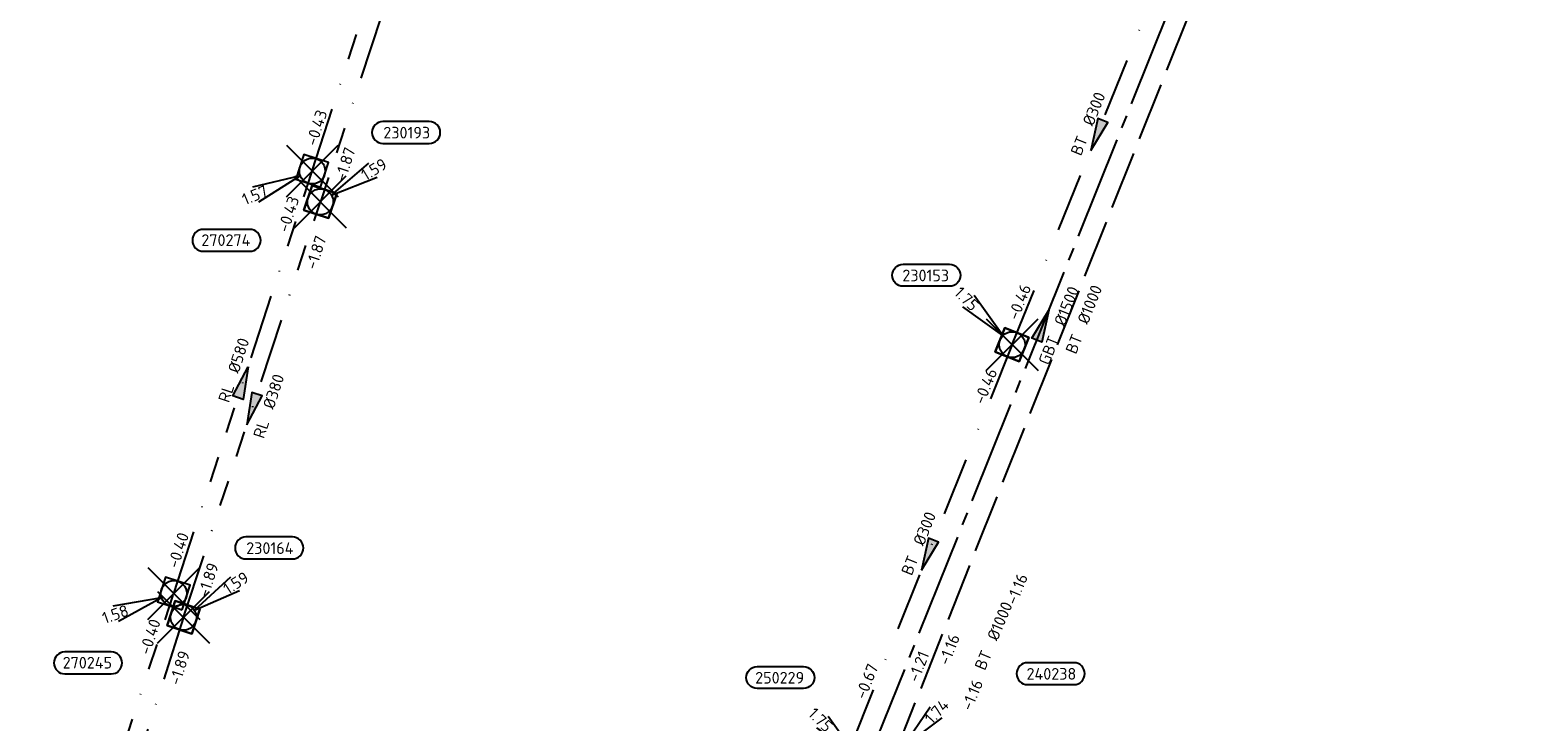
# Model space of a CAD drawing. Header units: metres. Extents: x 153343 to 157271, y 461673 to 467005.
# Tile 34 of 191: x 153484 to 153658, y 464193 to 464273. Entities that reach past the tile are written whole.
import ezdxf
from ezdxf.enums import TextEntityAlignment as Align

# ---------------------------------------------------------------- set-up
doc = ezdxf.new("R2010")
doc.units = ezdxf.units.M
doc.header["$LTSCALE"] = 0.75
doc.header["$PDMODE"] = 3
doc.header["$PDSIZE"] = 3
for name, pattern in [('RI-GWA_BETON', [22, 16, -2, 2, -2]), ('RI-HWA_BETON', [11.4, 9, -2.4]), ('RI-RELINEN', [38, 10, -4, 0, -4, 4, -4, 4, -4, 0, -4]), ('RI-VWA_BETON', [19, 9, -5, 0, -5])]:
    doc.linetypes.add(name, pattern=pattern)
doc.layers.get('0').update_dxf_attribs({"lineweight": 25})
doc.layers.get('defpoints').update_dxf_attribs({"lineweight": 25})
for name, color, linetype, lineweight in [('B-OI-RI-GWA_PUTNUMMER-S @ 0.75', 11, 'Continuous', 25), ('B-OI-RI-GWA_STROOMRICHTING-S @ 0.75', 11, 'Continuous', 25), ('B-OI-RI-HWA_RIOOLPUT_INSPECTIEPUT-S', 151, 'Continuous', 25), ('B-OI-RI-HWA_STROOMRICHTING-S @ 0.75', 151, 'Continuous', 25), ('B-OI-RI-VWA_RIOOLPUT_INSPECTIEPUT_BETON-S', 33, 'Continuous', 25), ('B-OI-RI-VWA_STROOMRICHTING-S @ 0.75', 33, 'Continuous', 25)]:
    doc.layers.add(name, color=color, linetype=linetype, lineweight=lineweight)
for name, color, linetype in [('B-OI-RI-GWA_TRANSPORTLEIDING_GEWAPEND BETON_1500-G', 11, 'RI-GWA_BETON'), ('B-OI-RI-HWA_PUTNUMMER-S @ 0.75', 151, 'Continuous'), ('B-OI-RI-HWA_TRANSPORTLEIDING_B+RELINED_580-G', 151, 'RI-RELINEN'), ('B-OI-RI-HWA_TRANSPORTLEIDING_BETON_1000-G', 151, 'RI-HWA_BETON'), ('B-OI-RI-VWA_PUTNUMMER-S @ 0.75', 33, 'Continuous'), ('B-OI-RI-VWA_TRANSPORTLEIDING_B+RELINED_380-G', 33, 'RI-RELINEN'), ('B-OI-RI-VWA_TRANSPORTLEIDING_BETON_300-G', 33, 'RI-VWA_BETON')]:
    doc.layers.add(name, color=color, linetype=linetype)
doc.layers.add('inspectieput', color=7, linetype='Continuous', plot=False)
doc.styles.add('NLCS-ISO', font='isocpeur.ttf')

# ---------------------------------------------------------------- blocks, each defined once
blk = doc.blocks.new('*U2189')
at = {"ltscale": 0.1}
blk.add_hatch(color=256, dxfattribs=at).paths.add_polyline_path([(2.5, 0), (-2.5, -0.83), (-2.5, 0.83)])
at = {"ltscale": 0.1, "flags": 128}
blk.add_lwpolyline([(2.5, 0), (-2.5, -0.83), (-2.5, 0.83)], close=True, dxfattribs=at)
at = {"ltscale": 0.1, "style": 'NLCS-ISO'}
for tag, p in [('BOBL', (-24.17, 0)), ('MAT', (-1, 0.5))]:
    blk.add_attdef(tag, text='', height=1.8, dxfattribs=at).set_placement(p, align=Align.BOTTOM_RIGHT)
for tag, p in [('DIA', (1, 0.5)), ('BOBR', (23.22, -0.01))]:
    blk.add_attdef(tag, text='', height=1.8, dxfattribs=at).set_placement(p, align=Align.BOTTOM_LEFT)
at = {"layer": 'defpoints', "ltscale": 0.1, "style": 'NLCS-ISO', "flags": 1}
blk.add_attdef('JVA', text='', height=1.8, dxfattribs=at).set_placement((0, -1), align=Align.TOP_CENTER)
blk = doc.blocks.new('*U2183')
at = {"ltscale": 0.1}
blk.add_hatch(color=256, dxfattribs=at).paths.add_polyline_path([(2.5, 0), (-2.5, -0.83), (-2.5, 0.83)])
at = {"ltscale": 0.1, "flags": 128}
blk.add_lwpolyline([(2.5, 0), (-2.5, -0.83), (-2.5, 0.83)], close=True, dxfattribs=at)
at = {"ltscale": 0.1, "style": 'NLCS-ISO'}
for tag, p in [('BOBL', (-24.96, 0)), ('MAT', (-1, 0.5))]:
    blk.add_attdef(tag, text='', height=1.8, dxfattribs=at).set_placement(p, align=Align.BOTTOM_RIGHT)
for tag, p in [('DIA', (1, 0.5)), ('BOBR', (24.01, -0.01))]:
    blk.add_attdef(tag, text='', height=1.8, dxfattribs=at).set_placement(p, align=Align.BOTTOM_LEFT)
at = {"layer": 'defpoints', "ltscale": 0.1, "style": 'NLCS-ISO', "flags": 1}
blk.add_attdef('JVA', text='', height=1.8, dxfattribs=at).set_placement((0, -1), align=Align.TOP_CENTER)
blk = doc.blocks.new('*U2187')
at = {"ltscale": 0.1, "style": 'NLCS-ISO'}
for tag, p in [('BOBL', (-24.99, 0)), ('MAT', (-1, 0.5))]:
    blk.add_attdef(tag, text='', height=1.8, dxfattribs=at).set_placement(p, align=Align.BOTTOM_RIGHT)
for tag, p in [('DIA', (1, 0.5)), ('BOBR', (24.05, -0.01))]:
    blk.add_attdef(tag, text='', height=1.8, dxfattribs=at).set_placement(p, align=Align.BOTTOM_LEFT)
at = {"layer": 'defpoints', "ltscale": 0.1, "style": 'NLCS-ISO', "flags": 1}
blk.add_attdef('JVA', text='', height=1.8, dxfattribs=at).set_placement((0, -1), align=Align.TOP_CENTER)
blk = doc.blocks.new('*U2171')
at = {"ltscale": 0.1}
blk.add_hatch(color=256, dxfattribs=at).paths.add_polyline_path([(2.5, 0), (-2.5, -0.83), (-2.5, 0.83)])
at = {"ltscale": 0.1, "flags": 128}
blk.add_lwpolyline([(2.5, 0), (-2.5, -0.83), (-2.5, 0.83)], close=True, dxfattribs=at)
at = {"ltscale": 0.1, "style": 'NLCS-ISO'}
for tag, p in [('BOBL', (-53.61, -3.24)), ('MAT', (-1, -3.74))]:
    blk.add_attdef(tag, text='', height=1.8, dxfattribs=at).set_placement(p, align=Align.BOTTOM_RIGHT)
for tag, p in [('DIA', (1, -3.74)), ('BOBR', (62.92, -3.2))]:
    blk.add_attdef(tag, text='', height=1.8, dxfattribs=at).set_placement(p, align=Align.BOTTOM_LEFT)
at = {"layer": 'defpoints', "ltscale": 0.1, "style": 'NLCS-ISO', "flags": 1}
blk.add_attdef('JVA', text='', height=1.8, dxfattribs=at).set_placement((0, -1), align=Align.TOP_CENTER)
blk = doc.blocks.new('*U2161')
at = {"ltscale": 0.1}
blk.add_hatch(color=256, dxfattribs=at).paths.add_polyline_path([(-2.5, 0), (2.5, -0.83), (2.5, 0.83)])
at = {"ltscale": 0.1, "flags": 128}
blk.add_lwpolyline([(-2.5, 0), (2.5, -0.83), (2.5, 0.83)], close=True, dxfattribs=at)
at = {"ltscale": 0.1, "style": 'NLCS-ISO'}
for tag, p in [('BOBL', (-71.4, 0)), ('MAT', (-1, 0.5))]:
    blk.add_attdef(tag, text='', height=1.8, dxfattribs=at).set_placement(p, align=Align.BOTTOM_RIGHT)
for tag, p in [('DIA', (1, 0.5)), ('BOBR', (70.45, -0.04))]:
    blk.add_attdef(tag, text='', height=1.8, dxfattribs=at).set_placement(p, align=Align.BOTTOM_LEFT)
at = {"layer": 'defpoints', "ltscale": 0.1, "style": 'NLCS-ISO', "flags": 1}
blk.add_attdef('JVA', text='', height=1.8, dxfattribs=at).set_placement((0, -1), align=Align.TOP_CENTER)
blk = doc.blocks.new('*U2142')
at = {"ltscale": 0.1, "style": 'NLCS-ISO'}
for tag, p in [('BOBL', (-50.97, -3.24)), ('MAT', (-1, -3.74))]:
    blk.add_attdef(tag, text='', height=1.8, dxfattribs=at).set_placement(p, align=Align.BOTTOM_RIGHT)
for tag, p in [('DIA', (1, -3.74)), ('BOBR', (61.68, -3.21))]:
    blk.add_attdef(tag, text='', height=1.8, dxfattribs=at).set_placement(p, align=Align.BOTTOM_LEFT)
at = {"layer": 'defpoints', "ltscale": 0.1, "style": 'NLCS-ISO', "flags": 1}
blk.add_attdef('JVA', text='', height=1.8, dxfattribs=at).set_placement((0, -1), align=Align.TOP_CENTER)
blk = doc.blocks.new('*U35')
at = {"ltscale": 0.1, "style": 'NLCS-ISO'}
for tag, p in [('BOBL', (-5.66, 0)), ('MAT', (-1, 0.5))]:
    blk.add_attdef(tag, text='', height=1.8, dxfattribs=at).set_placement(p, align=Align.BOTTOM_RIGHT)
for tag, p in [('DIA', (1, 0.5)), ('BOBR', (7.22, 0))]:
    blk.add_attdef(tag, text='', height=1.8, dxfattribs=at).set_placement(p, align=Align.BOTTOM_LEFT)
at = {"layer": 'defpoints', "ltscale": 0.1, "style": 'NLCS-ISO', "flags": 1}
blk.add_attdef('JVA', text='', height=1.8, dxfattribs=at).set_placement((0, -1), align=Align.TOP_CENTER)
blk = doc.blocks.new('*U2147')
at = {"ltscale": 0.1}
blk.add_hatch(color=256, dxfattribs=at).paths.add_polyline_path([(-2.5, 0), (2.5, -0.83), (2.5, 0.83)])
at = {"ltscale": 0.1, "flags": 128}
blk.add_lwpolyline([(-2.5, 0), (2.5, -0.83), (2.5, 0.83)], close=True, dxfattribs=at)
at = {"ltscale": 0.1, "style": 'NLCS-ISO'}
for tag, p in [('BOBL', (-24.84, -3.24)), ('MAT', (-1, -3.74))]:
    blk.add_attdef(tag, text='', height=1.8, dxfattribs=at).set_placement(p, align=Align.BOTTOM_RIGHT)
for tag, p in [('DIA', (1, -3.74)), ('BOBR', (23.9, -3.23))]:
    blk.add_attdef(tag, text='', height=1.8, dxfattribs=at).set_placement(p, align=Align.BOTTOM_LEFT)
at = {"layer": 'defpoints', "ltscale": 0.1, "style": 'NLCS-ISO', "flags": 1}
blk.add_attdef('JVA', text='', height=1.8, dxfattribs=at).set_placement((0, -1), align=Align.TOP_CENTER)
blk = doc.blocks.new('*U2144')
at = {"ltscale": 0.1}
blk.add_hatch(color=256, dxfattribs=at).paths.add_polyline_path([(-2.5, 0), (2.5, -0.83), (2.5, 0.83)])
at = {"ltscale": 0.1, "flags": 128}
blk.add_lwpolyline([(-2.5, 0), (2.5, -0.83), (2.5, 0.83)], close=True, dxfattribs=at)
at = {"ltscale": 0.1, "style": 'NLCS-ISO'}
for tag, p in [('BOBL', (-24.4, -3.24)), ('MAT', (-1, -3.74))]:
    blk.add_attdef(tag, text='', height=1.8, dxfattribs=at).set_placement(p, align=Align.BOTTOM_RIGHT)
for tag, p in [('DIA', (1, -3.74)), ('BOBR', (23.45, -3.23))]:
    blk.add_attdef(tag, text='', height=1.8, dxfattribs=at).set_placement(p, align=Align.BOTTOM_LEFT)
at = {"layer": 'defpoints', "ltscale": 0.1, "style": 'NLCS-ISO', "flags": 1}
blk.add_attdef('JVA', text='', height=1.8, dxfattribs=at).set_placement((0, -1), align=Align.TOP_CENTER)
blk = doc.blocks.new('*U2140')
at = {"ltscale": 0.1}
blk.add_hatch(color=256, dxfattribs=at).paths.add_polyline_path([(-2.5, 0), (2.5, -0.83), (2.5, 0.83)])
at = {"ltscale": 0.1, "flags": 128}
blk.add_lwpolyline([(-2.5, 0), (2.5, -0.83), (2.5, 0.83)], close=True, dxfattribs=at)
at = {"ltscale": 0.1, "style": 'NLCS-ISO'}
for tag, p in [('BOBL', (-24.63, -3.24)), ('MAT', (-1, -3.74))]:
    blk.add_attdef(tag, text='', height=1.8, dxfattribs=at).set_placement(p, align=Align.BOTTOM_RIGHT)
for tag, p in [('DIA', (1, -3.74)), ('BOBR', (23.68, -3.23))]:
    blk.add_attdef(tag, text='', height=1.8, dxfattribs=at).set_placement(p, align=Align.BOTTOM_LEFT)
at = {"layer": 'defpoints', "ltscale": 0.1, "style": 'NLCS-ISO', "flags": 1}
blk.add_attdef('JVA', text='', height=1.8, dxfattribs=at).set_placement((0, -1), align=Align.TOP_CENTER)
blk = doc.blocks.new('*U2135')
at = {"ltscale": 0.1}
blk.add_hatch(color=256, dxfattribs=at).paths.add_polyline_path([(-2.5, 0), (2.5, -0.83), (2.5, 0.83)])
at = {"ltscale": 0.1, "flags": 128}
blk.add_lwpolyline([(-2.5, 0), (2.5, -0.83), (2.5, 0.83)], close=True, dxfattribs=at)
at = {"ltscale": 0.1, "style": 'NLCS-ISO'}
for tag, p in [('BOBL', (-25.47, 0)), ('MAT', (-1, 0.5))]:
    blk.add_attdef(tag, text='', height=1.8, dxfattribs=at).set_placement(p, align=Align.BOTTOM_RIGHT)
for tag, p in [('DIA', (1, 0.5)), ('BOBR', (24.53, -0.01))]:
    blk.add_attdef(tag, text='', height=1.8, dxfattribs=at).set_placement(p, align=Align.BOTTOM_LEFT)
at = {"layer": 'defpoints', "ltscale": 0.1, "style": 'NLCS-ISO', "flags": 1}
blk.add_attdef('JVA', text='', height=1.8, dxfattribs=at).set_placement((0, -1), align=Align.TOP_CENTER)
blk = doc.blocks.new('*U2132')
at = {"ltscale": 0.1}
blk.add_hatch(color=256, dxfattribs=at).paths.add_polyline_path([(-2.5, 0), (2.5, -0.83), (2.5, 0.83)])
at = {"ltscale": 0.1, "flags": 128}
blk.add_lwpolyline([(-2.5, 0), (2.5, -0.83), (2.5, 0.83)], close=True, dxfattribs=at)
at = {"ltscale": 0.1, "style": 'NLCS-ISO'}
for tag, p in [('BOBL', (-18.78, 0)), ('MAT', (-1, 0.5))]:
    blk.add_attdef(tag, text='', height=1.8, dxfattribs=at).set_placement(p, align=Align.BOTTOM_RIGHT)
for tag, p in [('DIA', (1, 0.5)), ('BOBR', (24.71, -0.01))]:
    blk.add_attdef(tag, text='', height=1.8, dxfattribs=at).set_placement(p, align=Align.BOTTOM_LEFT)
at = {"layer": 'defpoints', "ltscale": 0.1, "style": 'NLCS-ISO', "flags": 1}
blk.add_attdef('JVA', text='', height=1.8, dxfattribs=at).set_placement((0, -1), align=Align.TOP_CENTER)
blk = doc.blocks.new('B-SRI-PUT_HWA-SO')
at = {"lineweight": -3, "flags": 128}
blk.add_lwpolyline([(-2, -2), (2, -2), (2, 2), (-2, 2)], close=True, dxfattribs=at)
at = {"lineweight": -3}
blk.add_circle((0, 0), 2, dxfattribs=at)
blk = doc.blocks.new('*U1171')
for q in [(-9.25, -2.51), (-8.29, -4.81)]:
    blk.add_line((-1.85, -0.77), q)
blk.add_lwpolyline([(-16.81, -12.39), (-9.65, -12.39, 1), (-9.65, -9.01), (-16.81, -9.01, 1)], format="xyb", close=True)
at = {"ltscale": 0.1, "style": 'NLCS-ISO'}
blk.add_attdef('PUTHGT', text='', height=1.8, rotation=22.656, dxfattribs=at).set_placement((-11.03, -4.64), align=Align.MIDDLE_LEFT)
blk.add_attdef('PUTNR', text='', height=1.8, dxfattribs=at).set_placement((-13.33, -8.87), align=Align.MIDDLE_CENTER)
blk = doc.blocks.new('*U1172')
for q in [(-9.38, -1.97), (-8.55, -4.32)]:
    blk.add_line((-1.89, -0.66), q)
blk.add_lwpolyline([(-16.81, -12.39), (-9.65, -12.39, 1), (-9.65, -9.01), (-16.81, -9.01, 1)], format="xyb", close=True)
at = {"ltscale": 0.1, "style": 'NLCS-ISO'}
blk.add_attdef('PUTHGT', text='', height=1.8, rotation=19.3308, dxfattribs=at).set_placement((-11.28, -3.99), align=Align.MIDDLE_LEFT)
blk.add_attdef('PUTNR', text='', height=1.8, dxfattribs=at).set_placement((-13.33, -8.87), align=Align.MIDDLE_CENTER)
blk = doc.blocks.new('*U1183')
for q in [(-5.83, 7.6), (-7.6, 5.83)]:
    blk.add_line((-1.41, 1.41), q)
blk.add_lwpolyline([(-16.81, 15.28), (-9.65, 15.28, -1), (-9.65, 11.9), (-16.81, 11.9, -1)], format="xyb", close=True)
at = {"ltscale": 0.1, "style": 'NLCS-ISO'}
blk.add_attdef('PUTNR', text='', height=1.8, dxfattribs=at).set_placement((-13.33, 13.56), align=Align.MIDDLE_CENTER)
blk.add_attdef('PUTHGT', text='', height=1.8, rotation=315, dxfattribs=at).set_placement((-8.44, 8.48), align=Align.MIDDLE_LEFT)
blk = doc.blocks.new('*U1095')
for q in [(5.64, 7.75), (7.45, 6.02)]:
    blk.add_line((1.38, 1.45), q)
blk.add_lwpolyline([(27.8, 14.55), (20.65, 14.55, 1), (20.65, 11.17), (27.8, 11.17, 1)], format="xyb", close=True)
at = {"ltscale": 0.1, "style": 'NLCS-ISO'}
blk.add_attdef('PUTHGT', text='', height=1.8, rotation=46.454, dxfattribs=at).set_placement((5.25, 5.56), align=Align.MIDDLE_LEFT)
blk.add_attdef('PUTNR', text='', height=1.8, dxfattribs=at).set_placement((24.33, 12.83), align=Align.MIDDLE_CENTER)
blk = doc.blocks.new('*U1154')
for q in [(7.5, 5.96), (8.79, 3.82)]:
    blk.add_line((1.71, 1.03), q)
blk.add_lwpolyline([(16.81, 12.39), (9.65, 12.39, 1), (9.65, 9.01), (16.81, 9.01, 1)], format="xyb", close=True)
at = {"ltscale": 0.1, "style": 'NLCS-ISO'}
blk.add_attdef('PUTHGT', text='', height=1.8, rotation=31.0033, dxfattribs=at).set_placement((6.54, 3.96), align=Align.MIDDLE_LEFT)
blk.add_attdef('PUTNR', text='', height=1.8, dxfattribs=at).set_placement((13.33, 10.67), align=Align.MIDDLE_CENTER)
blk = doc.blocks.new('*U1155')
for q in [(7.29, 6.22), (8.65, 4.13)]:
    blk.add_line((1.68, 1.09), q)
blk.add_lwpolyline([(16.81, 12.39), (9.65, 12.39, 1), (9.65, 9.01), (16.81, 9.01, 1)], format="xyb", close=True)
at = {"ltscale": 0.1, "style": 'NLCS-ISO'}
blk.add_attdef('PUTHGT', text='', height=1.8, rotation=33.0019, dxfattribs=at).set_placement((6.4, 4.19), align=Align.MIDDLE_LEFT)
blk.add_attdef('PUTNR', text='', height=1.8, dxfattribs=at).set_placement((13.33, 10.67), align=Align.MIDDLE_CENTER)
blk = doc.blocks.new('*U260')
for q in [(-5.83, 7.6), (-7.6, 5.83)]:
    blk.add_line((-1.41, 1.41), q)
blk.add_lwpolyline([(-16.81, 12.39), (-9.65, 12.39, -1), (-9.65, 9.01), (-16.81, 9.01, -1)], format="xyb", close=True)
at = {"ltscale": 0.1, "style": 'NLCS-ISO'}
blk.add_attdef('PUTNR', text='', height=1.8, dxfattribs=at).set_placement((-13.33, 10.67), align=Align.MIDDLE_CENTER)
blk.add_attdef('PUTHGT', text='', height=1.8, rotation=315, dxfattribs=at).set_placement((-8.44, 8.48), align=Align.MIDDLE_LEFT)
blk = doc.blocks.new('B-SRI-PUT_VWA-SO')
at = {"flags": 128}
blk.add_lwpolyline([(-2, 2), (2, 2), (2, -2), (-2, -2)], close=True, dxfattribs=at)
at = {"lineweight": -3, "flags": 128}
blk.add_lwpolyline([(2, -2), (2, 2), (-2, 2), (-2, -2)], close=True, dxfattribs=at)
at = {"lineweight": -3}
blk.add_circle((0, 0), 2, dxfattribs=at)

msp = doc.modelspace()

# ---------------------------------------------------------------- linework, layer by layer
at = {"layer": 'B-OI-RI-GWA_TRANSPORTLEIDING_GEWAPEND BETON_1500-G', "transparency": 33554610}
msp.add_line((153580.3, 464188.2), (153621.2, 464290.1), dxfattribs=at)
at = {"layer": 'B-OI-RI-HWA_TRANSPORTLEIDING_B+RELINED_580-G', "transparency": 33554610}
for p, q in [((153516.22, 464256.99), (153531.7, 464304.81)), ((153500.19, 464208.11), (153516.22, 464256.99)), ((153484.13, 464159.18), (153500.19, 464208.11))]:
    msp.add_line(p, q, dxfattribs=at)
at = {"layer": 'B-OI-RI-HWA_TRANSPORTLEIDING_BETON_1000-G', "transparency": 33554610}
msp.add_line((153583.5, 464189.2), (153623.4, 464289.5), dxfattribs=at)
at = {"layer": 'B-OI-RI-VWA_TRANSPORTLEIDING_B+RELINED_380-G', "transparency": 33554610}
for p, q in [((153533.15, 464302.13), (153517.15, 464253.42)), ((153501.31, 464205.36), (153517.15, 464253.42)), ((153501.31, 464205.36), (153485.8, 464156.83))]:
    msp.add_line(p, q, dxfattribs=at)
at = {"layer": 'B-OI-RI-VWA_TRANSPORTLEIDING_BETON_300-G', "transparency": 33554610}
for q in [(153616.8, 464285.3), (153577.6, 464188.2)]:
    msp.add_line((153597.2, 464236.9), q, dxfattribs=at)
at = {"layer": 'inspectieput', "color": 0, "transparency": 33554610}
for p in [(153516.22, 464256.99), (153517.15, 464253.42), (153597.2, 464236.9), (153500.19, 464208.11), (153501.31, 464205.36)]:
    msp.add_point(p, dxfattribs=at)

# ---------------------------------------------------------------- block references
at = {"layer": 'B-OI-RI-GWA_PUTNUMMER-S @ 0.75', "color": 0, "transparency": 33554610, "xscale": 0.75, "yscale": 0.75, "zscale": 0.75}
msp.add_blockref('*U1183', (153580.3, 464188.2), dxfattribs=at).add_auto_attribs({'PUTNR': '250229', 'PUTHGT': '1.75'})
at = {"layer": 'B-OI-RI-GWA_STROOMRICHTING-S @ 0.75', "color": 0, "transparency": 33554610, "xscale": 0.75, "yscale": 0.75, "zscale": 0.75, "rotation": 68.1307619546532}
msp.add_blockref('*U2171', (153600.75, 464239.15), dxfattribs=at).add_auto_attribs({'MAT': 'GBT', 'DIA': '%%c1500', 'BOBL': '-1.21', 'BOBR': '-1.43'})
at = {"layer": 'B-OI-RI-HWA_PUTNUMMER-S @ 0.75', "color": 0, "transparency": 33554610}
ref = msp.add_blockref('*U1171', (153516.22, 464256.99), dxfattribs=dict(at, xscale=0.75, yscale=0.75, zscale=0.75))
ref.add_attrib('PUTNR', '270274', dxfattribs={"layer": '0', "ltscale": 0.1, "height": 1.35, "style": 'NLCS-ISO'}).set_placement((153506.22, 464248.99), align=Align.MIDDLE_CENTER)
ref.add_attrib('PUTHGT', '1.57', dxfattribs={"layer": '0', "ltscale": 0.1, "height": 1.35, "rotation": 22.656, "style": 'NLCS-ISO'}).set_placement((153508.19, 464253.62), align=Align.MIDDLE_LEFT)
ref = msp.add_blockref('*U1172', (153500.19, 464208.11), dxfattribs=dict(at, xscale=0.75, yscale=0.75, zscale=0.75))
ref.add_attrib('PUTNR', '270245', dxfattribs={"layer": '0', "ltscale": 0.1, "height": 1.35, "style": 'NLCS-ISO'}).set_placement((153490.19, 464200.11), align=Align.MIDDLE_CENTER)
ref.add_attrib('PUTHGT', '1.58', dxfattribs={"layer": '0', "ltscale": 0.1, "height": 1.35, "rotation": 19.3308, "style": 'NLCS-ISO'}).set_placement((153491.98, 464205.21), align=Align.MIDDLE_LEFT)
at = {"layer": 'B-OI-RI-HWA_PUTNUMMER-S @ 0.75', "color": 0, "transparency": 33554610, "xscale": 0.75, "yscale": 0.75, "zscale": 0.75}
msp.add_blockref('*U1095', (153583.5, 464189.2), dxfattribs=at).add_auto_attribs({'PUTNR': '240238', 'PUTHGT': '1.74'})
at = {"layer": 'B-OI-RI-HWA_RIOOLPUT_INSPECTIEPUT-S', "transparency": 33554610}
for p, xscale, yscale, zscale, rotation in [((153516.22, 464256.99), 0.7499999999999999, 0.7499999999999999, 0.7499999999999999, 72.0625105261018), ((153500.19, 464208.11), 0.75, 0.75, 0.75, 71.84330352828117)]:
    msp.add_blockref('B-SRI-PUT_HWA-SO', p, dxfattribs=dict(at, xscale=xscale, yscale=yscale, zscale=zscale, rotation=rotation))
at = {"layer": 'B-OI-RI-HWA_STROOMRICHTING-S @ 0.75', "color": 0, "transparency": 33554610, "xscale": 0.75, "yscale": 0.75, "zscale": 0.75}
for name, p, rotation, values in [('*U2189', (153523.96, 464280.9), 72.0625105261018, {'MAT': 'RL', 'DIA': '%%c580', 'BOBL': '-0.43', 'BOBR': '-0.47'}), ('*U2142', (153603.45, 464239.35), 68.30701178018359, {'MAT': 'BT', 'DIA': '%%c1000', 'BOBL': '-1.16', 'BOBR': '-1.16'}), ('*U2183', (153508.2, 464232.55), 71.84330352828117, {'MAT': 'RL', 'DIA': '%%c580', 'BOBL': '-0.40', 'BOBR': '-0.43'}), ('*U35', (153595.92, 464201.55), 67.0678995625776, {'MAT': 'BT', 'DIA': '%%c1000', 'BOBL': '-1.16', 'BOBR': '-1.16'}), ('*U2187', (153492.16, 464183.65), 71.82892302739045, {'MAT': 'RL', 'DIA': '%%c580', 'BOBL': '-0.40', 'BOBR': '-0.40'})]:
    msp.add_blockref(name, p, dxfattribs=dict(at, rotation=rotation)).add_auto_attribs(values)
at = {"layer": 'B-OI-RI-VWA_PUTNUMMER-S @ 0.75', "color": 0, "transparency": 33554610, "xscale": 0.75, "yscale": 0.75, "zscale": 0.75}
for name, p, values in [('*U1154', (153517.15, 464253.42), {'PUTNR': '230193', 'PUTHGT': '1.59'}), ('*U260', (153597.2, 464236.9), {'PUTNR': '230153', 'PUTHGT': '1.75'}), ('*U1155', (153501.31, 464205.36), {'PUTNR': '230164', 'PUTHGT': '1.59'})]:
    msp.add_blockref(name, p, dxfattribs=at).add_auto_attribs(values)
at = {"layer": 'B-OI-RI-VWA_RIOOLPUT_INSPECTIEPUT_BETON-S', "transparency": 33554610}
for p, xscale, yscale, zscale, rotation in [((153517.15, 464253.42), 0.7500000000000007, 0.7500000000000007, 0.7500000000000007, 71.81595935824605), ((153597.2, 464236.9), 0.75, 0.75, 0.75, 67.95408653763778), ((153501.31, 464205.36), 0.75, 0.75, 0.75, 71.75839953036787)]:
    msp.add_blockref('B-SRI-PUT_VWA-SO', p, dxfattribs=dict(at, xscale=xscale, yscale=yscale, zscale=zscale, rotation=rotation))
at = {"layer": 'B-OI-RI-VWA_STROOMRICHTING-S @ 0.75', "color": 0, "transparency": 33554610, "xscale": 0.75, "yscale": 0.75, "zscale": 0.75}
for name, p, rotation, values in [('*U2161', (153674.31, 464290.92), 327.7468820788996, {'MAT': 'GVK', 'DIA': '%%c1000', 'BOBL': '-0.89', 'BOBR': '-0.70'}), ('*U2147', (153525.15, 464277.78), 71.81595935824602, {'MAT': 'RL', 'DIA': '%%c380', 'BOBL': '-1.87', 'BOBR': '-1.86'}), ('*U2135', (153607, 464261.1), 67.95408653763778, {'MAT': 'BT', 'DIA': '%%c300', 'BOBL': '-0.46', 'BOBR': '-0.25'}), ('*U2144', (153509.23, 464229.39), 71.75839953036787, {'MAT': 'RL', 'DIA': '%%c380', 'BOBL': '-1.89', 'BOBR': '-1.87'}), ('*U2132', (153587.4, 464212.55), 68.07698663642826, {'MAT': 'BT', 'DIA': '%%c300', 'BOBL': '-0.67', 'BOBR': '-0.46'}), ('*U2140', (153493.55, 464181.1), 72.27632164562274, {'MAT': 'RL', 'DIA': '%%c380', 'BOBL': '-1.91', 'BOBR': '-1.89'})]:
    msp.add_blockref(name, p, dxfattribs=dict(at, rotation=rotation)).add_auto_attribs(values)

doc.saveas('drawing.dxf')
